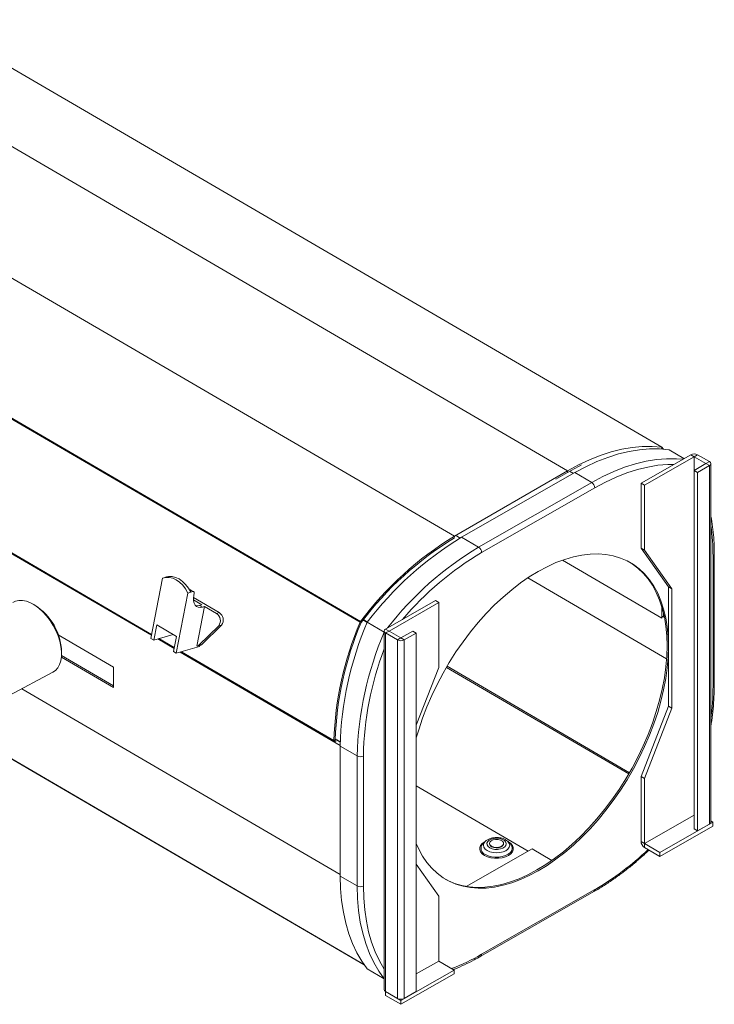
# Model space of a CAD drawing. Header units: millimetres. Extents: x 11 to 1315, y -994 to 462.
# Tile 7 of 10: x 961 to 1249, y -826 to -418. Entities that reach past the tile are written whole.
import ezdxf

# ---------------------------------------------------------------- set-up
doc = ezdxf.new("R2010")
doc.units = ezdxf.units.MM

msp = doc.modelspace()

# ---------------------------------------------------------------- linework, layer by layer
at = {"color": 7, "linetype": 'Continuous', "lineweight": 15}
for p, q in [((923.58, -417.7), (1227.49, -594.94)), ((1227.6, -594.98), (923.69, -417.74)), ((884.52, -427.49), (1188.43, -604.73)), ((837.62, -454.63), (1141.53, -631.87)), ((798.52, -490.27), (1102.42, -667.51)), ((798.7, -489.96), (1102.61, -667.2)), ((869.72, -587.51), (1015.96, -672.8)), ((1227.3, -595.41), (1227.49, -594.94)), ((1228.45, -595.77), (1227.4, -595.16)), ((1228.07, -595.55), (1227.67, -595.04)), ((1218.93, -609.82), (1239.54, -598.04)), ((1220.34, -610.64), (1240.95, -598.86)), ((1236.74, -599.64), (1230.55, -596.03)), ((1240.95, -598.86), (1239.54, -598.04)), ((1240.95, -598.86), (1242.37, -598.05)), ((1240.95, -598.86), (1240.95, -604.55)), ((1245.87, -601.73), (1240.95, -598.86)), ((1240.95, -604.55), (1240.95, -598.86)), ((1247.3, -600.92), (1242.37, -598.05)), ((1245.87, -601.73), (1240.9, -604.58)), ((1247.28, -602.55), (1242.31, -605.4)), ((1245.87, -601.73), (1247.3, -600.92)), ((1245.87, -601.73), (1247.28, -602.55)), ((1245.87, -601.73), (1245.87, -601.73)), ((1247.28, -751.16), (1247.28, -602.55)), ((1247.87, -750.34), (1247.87, -601.73)), ((1141.53, -631.87), (1188.43, -604.73)), ((1191.44, -605.48), (1144.54, -632.29)), ((1183.61, -608.18), (1188.43, -605.39)), ((1188.43, -605.39), (1188.43, -604.73)), ((1198.48, -609.59), (1191.44, -605.48)), ((1242.31, -605.4), (1240.9, -604.58)), ((1240.9, -604.58), (1240.9, -753.19)), ((1242.31, -605.4), (1242.31, -754.01)), ((1151.57, -636.39), (1198.48, -609.59)), ((1199.74, -611.8), (1152.84, -638.6)), ((1220.34, -610.64), (1218.93, -609.82)), ((1218.93, -636.76), (1218.93, -609.82)), ((1220.34, -637.58), (1220.34, -610.64)), ((797.63, -630.73), (1104.1, -809.47)), ((1151.57, -636.39), (1144.54, -632.29)), ((1220.34, -637.58), (1218.93, -636.76)), ((1230.3, -652.89), (1218.93, -636.76)), ((1231.71, -653.72), (1220.34, -637.58)), ((1248.78, -694.01), (1248.78, -640.11)), ((1249.32, -693.27), (1249.32, -639.38)), ((1186.33, -641.77), (1227.54, -665.81)), ((1022.17, -648.74), (1021, -649.07)), ((1020.49, -649.25), (1015.69, -674.18)), ((1230.3, -702.34), (1230.3, -652.89)), ((1231.71, -653.72), (1230.3, -652.89)), ((1031.04, -655.4), (1026.24, -680.33)), ((1032.21, -655.07), (1031.04, -655.4)), ((1031.91, -654.11), (1031.74, -654.16)), ((1033.11, -654.81), (1031.91, -654.11)), ((1033.11, -654.81), (1032.21, -655.07)), ((1033.44, -654.84), (1032.25, -654.14)), ((1033.46, -656.39), (1033.63, -655.5)), ((1231.71, -703.16), (1231.71, -653.72)), ((967.57, -660.42), (966.87, -660.02)), ((1033.32, -658.27), (1036.79, -660.29)), ((1044.03, -663.5), (1033.34, -657.26)), ((1034.81, -677.48), (1037.98, -660.99)), ((1035.89, -660.55), (1036.79, -660.29)), ((1037.09, -661.24), (1035.89, -660.55)), ((1037.98, -660.99), (1037.09, -661.24)), ((1042.86, -663.83), (1037.98, -660.99)), ((1133.65, -658.55), (1113.04, -670.33)), ((1135.06, -659.37), (1114.45, -671.15)), ((1133.65, -658.55), (1135.06, -659.37)), ((1135.06, -686.32), (1135.06, -659.37)), ((1227.54, -665.81), (1227.54, -661.02)), ((1042.86, -663.83), (1044.03, -663.5)), ((1227.54, -664.99), (1228.25, -665.4)), ((1228.25, -665.4), (1228.25, -663.67)), ((1018.09, -668.64), (1016.89, -674.87)), ((1026.25, -673.4), (1018.09, -668.64)), ((1035.59, -677.07), (1043.83, -669)), ((1036.76, -676.73), (1045, -668.66)), ((1045, -668.66), (1043.83, -669)), ((1102.91, -667.58), (1102.42, -667.51)), ((1102.51, -667.34), (1102.91, -667.58)), ((1102.51, -667.34), (1102.91, -667.58)), ((1102.61, -667.2), (1102.91, -667.58)), ((1112.45, -671.61), (1105.43, -667.52)), ((977.31, -672.75), (1000.17, -686.09)), ((1016.89, -674.87), (1024.86, -672.59)), ((1025.05, -679.63), (1026.25, -673.4)), ((1112.45, -671.15), (1112.45, -819.76)), ((1114.45, -671.15), (1113.02, -671.96)), ((1113.02, -820.57), (1113.02, -671.96)), ((1117.95, -674.83), (1113.02, -671.96)), ((1114.45, -671.15), (1113.04, -670.33)), ((1119.37, -674.02), (1114.45, -671.15)), ((1114.45, -671.15), (1114.45, -671.15)), ((1124.34, -671.18), (1119.37, -674.02)), ((1125.75, -672), (1120.78, -674.84)), ((1125.75, -672), (1124.34, -671.18)), ((1125.75, -820.61), (1125.75, -672)), ((1016.89, -674.87), (1015.69, -674.18)), ((1018.65, -674.37), (1025.31, -678.26)), ((1035.9, -677.57), (1026.24, -680.33)), ((1034.93, -677.45), (1036.1, -677.12)), ((1035.59, -677.07), (1036.76, -676.73)), ((1035.98, -677.15), (1035.9, -677.57)), ((1119.37, -674.02), (1117.95, -674.83)), ((1117.95, -823.44), (1117.95, -674.83)), ((1119.37, -674.02), (1120.78, -674.84)), ((1120.78, -674.84), (1120.78, -823.45)), ((1000.17, -693.84), (978.65, -681.29)), ((978.66, -680.65), (978.67, -679.85)), ((1026.24, -680.33), (1025.05, -679.63)), ((1028.01, -679.83), (1091.7, -716.97)), ((1000.17, -694.5), (978.6, -681.92)), ((956.97, -697.82), (975.05, -688.24)), ((1000.17, -686.09), (1000.17, -694.5)), ((1125.75, -710.15), (1135.06, -686.32)), ((1218.93, -731.47), (1230.3, -702.34)), ((1220.34, -732.29), (1231.71, -703.16)), ((1231.71, -703.16), (1230.3, -702.34)), ((1091.53, -716.59), (1092.1, -716.28)), ((1092.69, -715.94), (1092.1, -716.28)), ((1092.1, -716.28), (1092.1, -716.93)), ((1092.1, -716.28), (1092.1, -716.28)), ((1093.15, -716.33), (1092.1, -716.93)), ((1092.68, -716.06), (1094.24, -716.97)), ((1094.22, -718.85), (1094.22, -772.74)), ((1101.25, -722.95), (1094.22, -718.85)), ((1101.25, -776.85), (1101.25, -722.95)), ((1103.8, -722.96), (1103.8, -776.85)), ((1218.93, -758.43), (1218.93, -731.47)), ((1220.34, -732.29), (1218.93, -731.47)), ((1220.34, -759.25), (1220.34, -732.29)), ((1220.34, -759.25), (1240.9, -747.5)), ((1220.34, -759.25), (1240.9, -747.5)), ((1226.67, -762.94), (1248.7, -750.35)), ((1248.7, -750.35), (1247.87, -749.87)), ((1248.7, -751.98), (1248.7, -750.35)), ((1226.67, -764.57), (1248.7, -751.98)), ((1242.31, -754.01), (1240.9, -753.19)), ((1242.31, -754.01), (1247.28, -751.16)), ((1153.19, -759.47), (1153.5, -759.16)), ((1154.41, -758.31), (1153.5, -759.16)), ((1154.41, -758.31), (1154.49, -758.24)), ((1156.12, -759.23), (1156.12, -759.39)), ((1161.92, -759.39), (1161.92, -759.23)), ((1163.49, -758.19), (1163.64, -758.31)), ((1164.55, -759.16), (1163.64, -758.31)), ((1218.93, -758.43), (1220.34, -759.25)), ((1173.79, -761.44), (1146.48, -777.04)), ((1181.99, -766.22), (1173.79, -761.44)), ((1220.34, -759.25), (1220.34, -760.88)), ((1226.67, -762.94), (1220.34, -759.25)), ((1226.67, -764.57), (1220.34, -760.88)), ((1226.67, -764.57), (1226.67, -762.94)), ((1135.06, -781.03), (1125.75, -767.83)), ((1101.25, -776.85), (1094.22, -772.74)), ((1152.46, -806), (1199.37, -779.19)), ((1152.84, -805.17), (1199.74, -778.37)), ((1135.06, -807.98), (1135.06, -781.03)), ((1135.06, -807.98), (1125.75, -813.3)), ((1135.06, -807.98), (1125.75, -813.3)), ((1141.39, -811.68), (1135.06, -807.98)), ((1112.45, -815.35), (1105.43, -811.26)), ((1141.39, -811.68), (1119.36, -824.27)), ((1141.39, -811.68), (1141.39, -813.31)), ((1141.39, -813.31), (1119.36, -825.9)), ((1113.02, -820.57), (1117.95, -823.44)), ((1113.02, -820.57), (1113.02, -822.21)), ((1119.36, -824.27), (1113.02, -820.57)), ((1113.03, -820.57), (1113.02, -820.57)), ((1119.36, -825.9), (1113.02, -822.21)), ((1119.36, -824.27), (1119.36, -825.9)), ((1120.78, -823.45), (1125.75, -820.61))]:
    msp.add_line(p, q, dxfattribs=at)
at = {"color": 8, "linetype": 'Continuous', "lineweight": 15}
for p, q in [((1015.94, -672.91), (869.58, -587.55)), ((870.05, -587.42), (1016.01, -672.55)), ((1227.39, -595.18), (1228.41, -595.77)), ((1227.5, -594.94), (1227.67, -595.04)), ((1189.3, -604.89), (1190.88, -605.81)), ((1104.02, -809.36), (797.54, -630.62)), ((1141.53, -631.87), (1141.53, -632.23)), ((1142.43, -631.71), (1143.97, -632.61)), ((1172.01, -649.07), (1229.55, -682.63)), ((1103.64, -666.63), (1105.38, -667.64)), ((1103.81, -666.41), (1105.52, -667.41)), ((1025.29, -678.37), (1018.51, -674.41)), ((1018.97, -674.28), (1025.36, -678)), ((1094.22, -718.56), (1027.87, -679.87)), ((1028.33, -679.73), (1091.53, -716.59)), ((1138.49, -685.76), (1214.12, -729.87)), ((1138.21, -686.24), (1213.84, -730.35)), ((962.16, -695.07), (1094.22, -772.09)), ((1091.53, -716.6), (1092.1, -716.93)), ((1094.23, -717.26), (1092.89, -716.48)), ((1125.75, -735.38), (1172.09, -762.41))]:
    msp.add_line(p, q, dxfattribs=at)
at = {"color": 7, "linetype": 'Continuous', "lineweight": 15, "flags": 128}
for points in [[(1227.49, -594.94), (1223.53, -594.6), (1219.43, -594.62), (1215.22, -595.01), (1210.91, -595.75), (1206.52, -596.85), (1202.05, -598.31), (1197.54, -600.11), (1192.99, -602.26), (1188.43, -604.73)], [(1230.55, -596.03), (1226.59, -595.64), (1222.5, -595.61), (1218.29, -595.96), (1213.97, -596.66), (1209.57, -597.72), (1205.1, -599.14), (1200.58, -600.92), (1196.02, -603.03), (1191.44, -605.48)], [(1194.29, -602.27), (1192.96, -602.93), (1188.43, -605.39)], [(1230.3, -677.62), (1230.18, -673.46), (1229.8, -669.46), (1229.17, -665.64), (1228.3, -662.02), (1227.19, -658.62), (1225.83, -655.45), (1224.25, -652.53), (1222.44, -649.87), (1220.42, -647.48), (1218.19, -645.38), (1215.77, -643.57), (1213.16, -642.06), (1210.38, -640.87), (1207.44, -639.99), (1204.36, -639.42), (1201.14, -639.18), (1197.81, -639.27), (1194.38, -639.67), (1190.86, -640.4), (1187.28, -641.45), (1183.65, -642.8), (1179.98, -644.47), (1176.29, -646.43), (1172.61, -648.68), (1168.94, -651.21), (1165.3, -654), (1161.72, -657.06), (1158.2, -660.35), (1154.77, -663.86), (1151.44, -667.58), (1148.23, -671.5), (1145.14, -675.58), (1142.2, -679.82), (1139.42, -684.2), (1136.82, -688.68), (1134.39, -693.26), (1132.16, -697.91), (1130.14, -702.61), (1128.33, -707.34), (1126.75, -712.07), (1125.75, -715.47)], [(1229.74, -677.29), (1229.62, -673.13), (1229.24, -669.13), (1228.61, -665.31), (1227.74, -661.69), (1226.62, -658.29), (1225.27, -655.12), (1223.69, -652.2), (1221.88, -649.54), (1219.86, -647.15), (1217.63, -645.05), (1215.2, -643.24), (1214.3, -642.67)], [(1031.04, -655.4), (1030.07, -653.68), (1028.92, -652.17), (1027.62, -650.89), (1026.23, -649.91), (1024.78, -649.23), (1023.3, -648.89), (1021.86, -648.9), (1020.49, -649.25)], [(1022.17, -648.74), (1023.03, -648.56), (1024.48, -648.56), (1025.95, -648.9), (1027.4, -649.57), (1028.8, -650.56), (1030.09, -651.83), (1031.24, -653.35), (1032.21, -655.07)], [(1033.63, -655.5), (1033.65, -655.33), (1033.64, -655.18), (1033.61, -655.04), (1033.55, -654.93), (1033.46, -654.85), (1033.36, -654.8), (1033.24, -654.79), (1033.11, -654.81)], [(1037.09, -661.24), (1036.17, -661.39), (1035.33, -661.3), (1034.61, -660.96), (1034.02, -660.4), (1033.6, -659.62), (1033.37, -658.67), (1033.32, -657.58), (1033.46, -656.39)], [(978.64, -679.67), (978.41, -677.57), (977.94, -675.38), (977.23, -673.16), (976.31, -670.95), (975.18, -668.79), (973.87, -666.74), (972.42, -664.84), (970.85, -663.12), (969.2, -661.63), (967.5, -660.4), (965.79, -659.45), (964.1, -658.8), (962.47, -658.47), (960.94, -658.47), (959.53, -658.78), (958.5, -659.28)], [(1034.21, -660.62), (1034.97, -660.7), (1035.89, -660.55)], [(1137.72, -773.97), (1138.86, -774.58), (1141.64, -775.77), (1144.58, -776.65), (1147.66, -777.22), (1150.88, -777.46), (1154.21, -777.37), (1157.64, -776.97), (1161.16, -776.24), (1164.74, -775.19), (1168.37, -773.84), (1172.04, -772.17), (1175.73, -770.21), (1179.41, -767.96), (1183.08, -765.43), (1186.72, -762.64), (1190.3, -759.58), (1193.82, -756.29), (1197.25, -752.78), (1200.58, -749.06), (1203.79, -745.14), (1206.88, -741.06), (1209.82, -736.82), (1212.6, -732.44), (1215.2, -727.96), (1217.63, -723.38), (1219.86, -718.73), (1221.88, -714.03), (1223.69, -709.3), (1225.27, -704.57), (1226.62, -699.85), (1227.74, -695.18), (1228.61, -690.56), (1229.24, -686.03), (1229.62, -681.6), (1229.74, -677.29)], [(975.05, -688.24), (976.13, -687.49), (977.09, -686.41), (977.84, -685.05), (978.35, -683.46), (978.62, -681.65), (978.64, -679.67)], [(1125.75, -759.26), (1126.75, -761.52), (1128.33, -764.44), (1130.14, -767.1), (1132.16, -769.49), (1134.39, -771.59), (1136.82, -773.4), (1139.42, -774.9), (1142.2, -776.1), (1145.14, -776.98), (1148.23, -777.54), (1151.44, -777.78), (1154.77, -777.7), (1158.2, -777.29), (1161.72, -776.57), (1165.3, -775.52), (1168.94, -774.17), (1172.61, -772.5), (1176.29, -770.54), (1179.98, -768.29), (1183.65, -765.76), (1187.28, -762.96), (1190.86, -759.91), (1194.38, -756.62), (1197.81, -753.11), (1201.14, -749.38), (1204.36, -745.47), (1207.44, -741.38), (1210.38, -737.14), (1213.16, -732.77), (1215.77, -728.28), (1218.19, -723.71), (1220.42, -719.06), (1222.44, -714.36), (1224.25, -709.63), (1225.83, -704.9), (1227.19, -700.18), (1228.3, -695.51), (1229.17, -690.89), (1229.8, -686.36), (1230.18, -681.93), (1230.3, -677.62)], [(1156.18, -761.01), (1155.48, -760.46), (1155.09, -759.81), (1155.05, -759.12), (1155.37, -758.46), (1156.01, -757.88), (1156.91, -757.43), (1158.01, -757.16), (1159.19, -757.08), (1160.37, -757.21), (1161.42, -757.54), (1162.26, -758.03), (1162.81, -758.64), (1163.02, -759.32), (1162.88, -760), (1162.4, -760.63), (1161.62, -761.15), (1160.61, -761.51), (1159.45, -761.69), (1158.26, -761.66), (1157.14, -761.43), (1156.18, -761.01)], [(1156.96, -760.4), (1157.84, -760.75), (1158.88, -760.9), (1159.93, -760.82), (1160.87, -760.52), (1161.55, -760.05), (1161.89, -759.47), (1161.85, -758.85), (1161.43, -758.29), (1160.68, -757.85), (1159.7, -757.6), (1158.64, -757.57), (1157.63, -757.76), (1156.8, -758.15), (1156.28, -758.69), (1156.13, -759.3), (1156.37, -759.9), (1156.96, -760.4)], [(1156.96, -760.57), (1157.84, -760.92), (1158.88, -761.06), (1159.93, -760.98), (1160.87, -760.68), (1161.55, -760.21), (1161.89, -759.63), (1161.92, -759.39)], [(1094.22, -772.74), (1094.36, -777.92), (1094.79, -782.91), (1095.49, -787.71), (1096.48, -792.28), (1097.74, -796.62), (1099.28, -800.7), (1101.07, -804.51), (1103.13, -808.03), (1105.43, -811.26)], [(1112.47, -815.36), (1110.16, -812.14), (1108.11, -808.61), (1106.31, -804.8), (1104.78, -800.72), (1103.52, -796.38), (1102.53, -791.81), (1101.82, -787.02), (1101.4, -782.02), (1101.25, -776.85)]]:
    msp.add_lwpolyline(points, dxfattribs=at)
at = {"color": 8, "linetype": 'Continuous', "lineweight": 15, "flags": 128}
for points in [[(1198.48, -609.59), (1203.05, -607.14), (1207.61, -605.02), (1212.14, -603.25), (1216.61, -601.83), (1221.01, -600.76), (1225.32, -600.06), (1229.53, -599.72), (1233.62, -599.74), (1236.2, -599.95)], [(1232.5, -602.07), (1230.05, -602.1), (1225.94, -602.45), (1221.73, -603.16), (1217.43, -604.21), (1213.07, -605.6), (1208.66, -607.33), (1204.21, -609.4), (1199.74, -611.8)], [(1154.42, -758.31), (1154.1, -758.48), (1153.12, -759.18), (1152.43, -760), (1152.07, -760.88), (1152.06, -761.78), (1152.41, -762.67), (1153.08, -763.48), (1154.05, -764.19)], [(1155.16, -762.19), (1154.3, -761.53), (1153.76, -760.78), (1153.58, -759.96), (1153.78, -759.15), (1154.33, -758.39), (1154.41, -758.31)], [(1154.05, -764.19), (1155.27, -764.76), (1156.68, -765.16), (1158.21, -765.36), (1159.77, -765.37), (1161.3, -765.17), (1162.72, -764.78), (1163.95, -764.22), (1164.93, -763.52), (1165.62, -762.7), (1165.98, -761.82), (1165.98, -760.92), (1165.64, -760.03), (1164.97, -759.22), (1164, -758.51), (1163.63, -758.31)], [(1163.64, -758.31), (1163.75, -758.42), (1164.29, -759.18), (1164.46, -759.99), (1164.27, -760.81), (1163.72, -761.56), (1162.85, -762.21), (1161.72, -762.71), (1160.41, -763.02), (1159, -763.12), (1157.59, -763.01), (1156.28, -762.69), (1155.16, -762.19)], [(1165.53, -760.91), (1165.54, -761.28), (1165.31, -762.15), (1164.75, -762.96), (1163.87, -763.67), (1162.74, -764.25), (1161.4, -764.66), (1159.94, -764.88), (1158.42, -764.9), (1156.94, -764.72), (1155.57, -764.35), (1154.39, -763.8)], [(1103.8, -776.85), (1103.94, -781.9), (1104.35, -786.78), (1105.03, -791.46), (1105.99, -795.92), (1107.21, -800.16), (1108.7, -804.15), (1110.44, -807.88), (1112.43, -811.34), (1112.45, -811.36)]]:
    msp.add_lwpolyline(points, dxfattribs=at)
at = {"color": 7, "linetype": 'Continuous', "lineweight": 15}
for centre, radius, start, end in [((1227.45, -595.22), 0.278, 38.3283, 82.8881), ((1240.95, -600.78), 3.08, 62.4406, 117.2222), ((1240.95, -598.86), 0.00154, 62.4406, 117.2222), ((1245.87, -601.73), 0.000437, 290.2795, 68.7086), ((1246.98, -601.73), 0.874, 290.2795, 68.7086), ((1196.97, -611.92), 2.78, 2.5684, 57.0939), ((1213.33, -750.09), 138.32, 121.2744, 143.1796), ((1212.78, -749.83), 137.25, 121.2744, 143.1796), ((1215.38, -750.24), 137.59, 120.9915, 143.0446), ((1150.06, -638.72), 2.78, 2.5684, 57.0939), ((1032.05, -654.51), 0.417, 61.8731, 109.0062), ((954.62, -680.71), 24.07, 2.0445, 57.4455), ((1040.91, -666.87), 3.61, 323.8654, 57.3307), ((1042.09, -666.54), 3.61, 323.8654, 57.3307), ((1228.28, -721.19), 136.82, 156.9002, 178.0743), ((1227.79, -720.84), 135.77, 156.9002, 178.0743), ((1230.17, -721.66), 135.98, 156.5354, 178.8157), ((1103.69, -668.03), 1.37, 142.4063, 157.6706), ((1238.14, -725.97), 136.92, 156.6129, 178.7383), ((1113.34, -671.15), 0.874, 110.2795, 248.7086), ((1114.45, -671.15), 0.000437, 110.2795, 248.7086), ((1034.51, -675.99), 1.53, 281.4901, 315.0201), ((1035.67, -675.64), 1.54, 286.2743, 314.966), ((1119.37, -672.11), 3.08, 242.4406, 297.2222), ((1119.37, -674.02), 0.00154, 242.4406, 297.2222), ((1091.88, -716.66), 0.354, 169.6242, 309.2426), ((1102.53, -720.5), 2.77, 242.4406, 297.2222), ((1246.89, -750.25), 0.991, 293.4136, 354.8755), ((1162.69, -761.35), 2.87, 8.8018, 49.6436), ((1222.02, -758.29), 3.09, 182.5684, 237.0939), ((1157.48, -759.31), 1.36, 183.296, 247.6323), ((1220.34, -759.25), 0.00154, 182.5684, 237.0939), ((1102.53, -774.39), 2.77, 242.4406, 297.2222), ((1113.44, -819.66), 1, 185.5791, 245.3492), ((1119.37, -820.72), 3.08, 242.4406, 297.2222)]:
    msp.add_arc(centre, radius, start, end, dxfattribs=at)
at = {"color": 8, "linetype": 'Continuous', "lineweight": 15}
for centre, radius, start, end in [((1164.77, -639.81), 84.01, 359.7954, 8.4344), ((1221.27, -752.93), 135.79, 120.8834, 142.2888), ((1219.1, -750.16), 129.76, 120.7093, 139.7407), ((1248.43, -639.3), 0.892, 293.4154, 354.8553), ((1234.72, -725.43), 130.94, 159.0334, 178.921), ((1248.43, -693.19), 0.892, 293.4136, 354.8755), ((1141.06, -693.71), 107.72, 352.5534, 359.8402), ((1155.34, -761.21), 2.76, 141.1371, 249.8423), ((1139.26, -674.8), 119.94, 300.2845, 313.5234), ((1198.86, -778.47), 0.885, 304.8932, 6.3876), ((1110.87, -732.4), 84.01, 290.5357, 299.9682), ((1151.98, -805.28), 0.86, 303.9047, 7.3637)]:
    msp.add_arc(centre, radius, start, end, dxfattribs=at)
at = {"color": 7, "linetype": 'Continuous', "lineweight": 15}
for points, knots in [([(1249.32, -639.38), (1249.31, -638.55), (1249.29, -636.16), (1249.09, -632.3), (1248.61, -627.88), (1248.2, -624.95), (1247.88, -623.55), (1247.87, -623.51)], [0, 0, 0, 0, 0.148312, 0.429778, 0.711307, 0.992807, 1, 1, 1, 1]), ([(1247.87, -710.75), (1248.12, -709.1), (1248.61, -705.78), (1249.06, -700.88), (1249.29, -696.7), (1249.31, -694.19), (1249.32, -693.27)], [0, 0, 0, 0, 0.274072, 0.554658, 0.835319, 1, 1, 1, 1]), ([(1155.32, -757.66), (1155.11, -757.78), (1154.82, -757.94), (1154.59, -758.17), (1154.53, -758.24)], [0, 0, 0, 0, 0.710306, 1, 1, 1, 1]), ([(1163.44, -758.17), (1163.23, -758), (1162.72, -757.6), (1161.7, -757.15), (1160.45, -756.83), (1159.09, -756.72), (1157.73, -756.81), (1156.43, -757.11), (1155.68, -757.48), (1155.32, -757.66)], [0, 0, 0, 0, 0.101444, 0.246725, 0.397199, 0.547729, 0.698588, 0.851311, 1, 1, 1, 1]), ([(1199.37, -779.19), (1200.09, -778.77), (1202.18, -777.56), (1205.63, -775.36), (1209.69, -772.51), (1213.73, -769.42), (1217.71, -766.08), (1220.53, -763.59), (1222.01, -762.15), (1222.2, -761.97)], [0, 0, 0, 0, 0.092892, 0.269115, 0.445319, 0.621491, 0.797625, 0.973721, 1, 1, 1, 1]), ([(1141.06, -811.48), (1141.24, -811.42), (1142.78, -810.86), (1145.69, -809.54), (1149.31, -807.76), (1151.57, -806.5), (1152.46, -806)], [0, 0, 0, 0, 0.048724, 0.407282, 0.765974, 1, 1, 1, 1])]:
    msp.add_open_spline(points, degree=3, knots=knots, dxfattribs=at)

doc.saveas('drawing.dxf')
